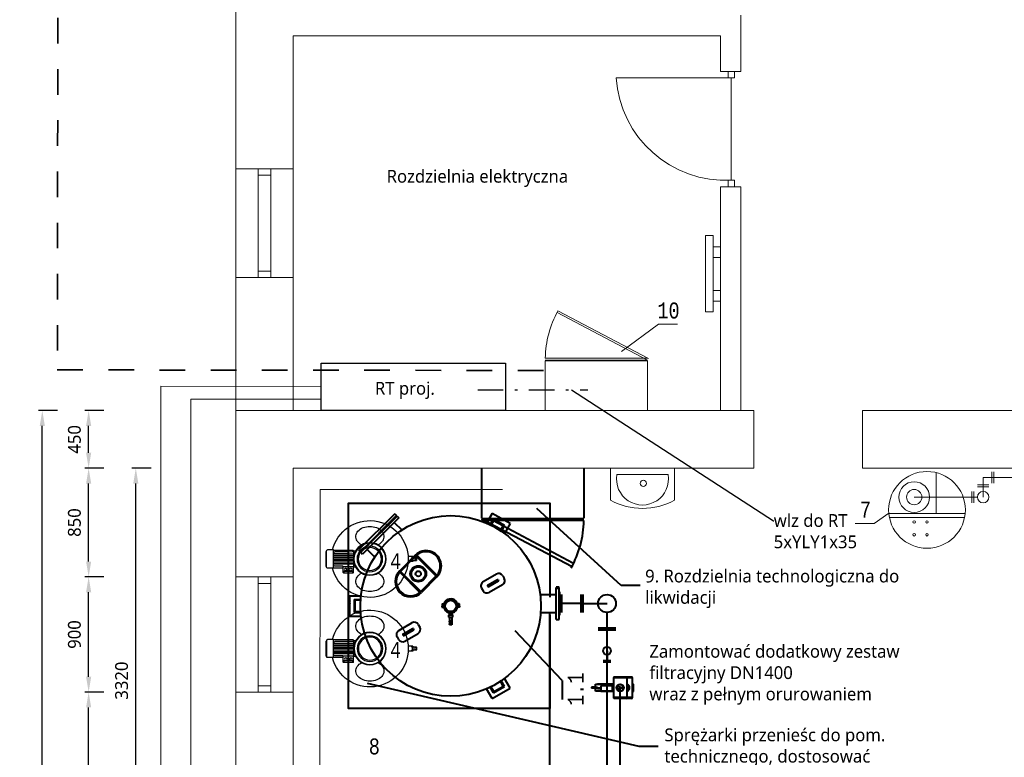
# Model space of a CAD drawing. Header units: millimetres. Extents: x 2992 to 87967, y -27051 to 43968.
# Tile 3 of 17: x 3811 to 11508, y -479 to 5286. Entities that reach past the tile are written whole.
import ezdxf
from ezdxf import colors
from ezdxf.entities.mleader import LeaderData, LeaderLine
from ezdxf.enums import TextEntityAlignment as Align
from ezdxf.math import Vec2, Vec3

# ---------------------------------------------------------------- set-up
doc = ezdxf.new("R2010")
doc.units = ezdxf.units.MM
doc.linetypes.add('DASHDOT', pattern=[4, 2, -0.9, 0.2, -0.9])
doc.linetypes.add('DASHED', pattern=[4, 2, -2])
doc.layers.get('0').update_dxf_attribs({"lineweight": 5})
doc.layers.add('1_INWENTARYZACJA', color=7, linetype='Continuous', lineweight=18, true_color=0x000000)
doc.layers.add('_elektryka', color=7, linetype='Continuous', lineweight=18, true_color=0x000000)
for name, color, linetype, lineweight in [('a_armatura', 7, 'Continuous', 5), ('a_filtr', 7, 'Continuous', 9), ('a_kanał technologiczny', 252, 'Continuous', 9), ('a_opis', 7, 'Continuous', 5), ('a_powietrze do zbiorników', 42, 'Continuous', 5), ('a_sprężarka', 7, 'Continuous', 9), ('a_technologia', 140, 'Continuous', 9), ('a_wyposażenie sanitarne', 7, 'Continuous', 5), ('armatura', 7, 'Continuous', 9), ('instalacja chlor', 56, 'Continuous', 13), ('PRZEKRÓJ', 7, 'Continuous', 5), ('urządzenia', 7, 'Continuous', 20)]:
    doc.layers.add(name, color=color, linetype=linetype, lineweight=lineweight)
doc.layers.add('EL', color=1, linetype='Continuous')
doc.styles.add('LC-TXT-001-0', font='MONOTXT')
doc.styles.get("Standard").update_dxf_attribs({"font": 'arial.ttf'})
doc.styles.add('TrembuchetMS', font='trebuc.ttf', dxfattribs={"height": 100})
doc.dimstyles.new('andrzej', dxfattribs={"dimtxt": 100, "dimasz": 120, "dimexe": 30, "dimexo": 150, "dimgap": 60, "dimtad": 1, "dimdec": 0, "dimzin": 3, "dimdsep": 46, "dimtxsty": 'TrembuchetMS', "dimcen": 3, "dimazin": 2, "dimtfac": 1, "dimtdec": 0, "dimtofl": 0, "dimtmove": 0, "dimatfit": 3, "dimfxl": 0, "dimfrac": 1, "dimtolj": 1, "dimtzin": 0, "dimarcsym": 0})

# ---------------------------------------------------------------- blocks, each defined once
blk = doc.blocks.new('okno90')
at = {"color": 18, "true_color": 0x000000}
for p, q in [((38084.9, -5209.3), (38084.9, -5159.3)), ((38084.9, -5159.3), (38984.9, -5159.3)), ((38134.9, -5159.3), (38134.9, -5259.3)), ((38934.9, -5159.3), (38934.9, -5259.3)), ((38084.9, -5259.3), (38984.9, -5259.3))]:
    blk.add_line(p, q, dxfattribs=at)
blk.add_lwpolyline([(38984.9, -5434.3), (38984.9, -4984.3), (38084.9, -4984.3), (38084.9, -5434.3), (38984.9, -5434.3)], dxfattribs=at)
blk = doc.blocks.new('gergergerggg')
at = {"layer": 'a_wyposażenie sanitarne', "color": 18, "true_color": 0x000000}
for p, q in [((-250, 250), (-250, 0)), ((250, 0), (250, 250)), ((-250, 0), (250, 0)), ((200, 50), (-200, 50)), ((200, 50), (200, 50))]:
    blk.add_line(p, q, dxfattribs=at)
blk.add_circle((-6.8, 118.5), 23.7, dxfattribs=at)
for centre, radius, start, end in [((0, -202.2), 516.7, 61.06481, 118.93519), ((0.1, 84.8), 203, 350.11793, 189.71388)]:
    blk.add_arc(centre, radius, start, end, dxfattribs=at)
blk = doc.blocks.new('*D120')
at = {"layer": 'Defpoints', "color": 0, "linetype": 'ByBlock'}
for p in [(3988.1, 2230.4), (5499.7, 2230.4), (5499.7, -4369.6)]:
    blk.add_point(p, dxfattribs=at)
at = {"layer": 'PRZEKRÓJ', "color": 0, "lineweight": -2}
for p, q in [((4108.1, 2230.4), (3958.1, 2230.4)), ((3988.1, -4249.6), (3988.1, 2110.4)), ((4108.1, -4369.6), (3958.1, -4369.6))]:
    blk.add_line(p, q, dxfattribs=at)
at = {"layer": 'PRZEKRÓJ', "color": 0, "linetype": 'ByBlock'}
for points in [[(4008.1, 2110.4), (3968.1, 2110.4), (3988.1, 2230.4)], [(3968.1, -4249.6), (4008.1, -4249.6), (3988.1, -4369.6)]]:
    blk.add_solid(points, dxfattribs=at)
at = {"layer": 'PRZEKRÓJ', "color": 0, "linetype": 'ByBlock', "lineweight": 9, "insert": (3877, -1069.6), "char_height": 100, "attachment_point": 5, "rotation": 90, "style": 'TrembuchetMS'}
blk.add_mtext('\\A1;6600', dxfattribs=at)
blk = doc.blocks.new('*D124')
at = {"layer": 'Defpoints', "color": 0, "linetype": 'ByBlock'}
for p in [(4350.3, 30.4), (5499.7, 30.4), (5499.7, -1769.6)]:
    blk.add_point(p, dxfattribs=at)
at = {"layer": 'PRZEKRÓJ', "color": 0, "lineweight": -2}
for p, q in [((4470.3, 30.4), (4320.3, 30.4)), ((4350.3, -1649.6), (4350.3, -89.6)), ((4470.3, -1769.6), (4320.3, -1769.6))]:
    blk.add_line(p, q, dxfattribs=at)
at = {"layer": 'PRZEKRÓJ', "color": 0, "linetype": 'ByBlock'}
for points in [[(4370.3, -89.6), (4330.3, -89.6), (4350.3, 30.4)], [(4330.3, -1649.6), (4370.3, -1649.6), (4350.3, -1769.6)]]:
    blk.add_solid(points, dxfattribs=at)
at = {"layer": 'PRZEKRÓJ', "color": 0, "linetype": 'ByBlock', "lineweight": 9, "insert": (4239.4, -869.6), "char_height": 100, "attachment_point": 5, "rotation": 90, "style": 'TrembuchetMS'}
blk.add_mtext('\\A1;1800', dxfattribs=at)
blk = doc.blocks.new('*D125')
at = {"layer": 'Defpoints', "color": 0, "linetype": 'ByBlock'}
for p in [(4350.3, 930.4), (5499.7, 930.4), (5499.7, 30.4)]:
    blk.add_point(p, dxfattribs=at)
at = {"layer": 'PRZEKRÓJ', "color": 0, "lineweight": -2}
for p, q in [((4470.3, 930.4), (4320.3, 930.4)), ((4350.3, 150.4), (4350.3, 810.4)), ((4470.3, 30.4), (4320.3, 30.4))]:
    blk.add_line(p, q, dxfattribs=at)
at = {"layer": 'PRZEKRÓJ', "color": 0, "linetype": 'ByBlock'}
for points in [[(4370.3, 810.4), (4330.3, 810.4), (4350.3, 930.4)], [(4330.3, 150.4), (4370.3, 150.4), (4350.3, 30.4)]]:
    blk.add_solid(points, dxfattribs=at)
at = {"layer": 'PRZEKRÓJ', "color": 0, "linetype": 'ByBlock', "lineweight": 9, "insert": (4239.3, 480.4), "char_height": 100, "attachment_point": 5, "rotation": 90, "style": 'TrembuchetMS'}
blk.add_mtext('\\A1;900', dxfattribs=at)
blk = doc.blocks.new('*D126')
at = {"layer": 'Defpoints', "color": 0, "linetype": 'ByBlock'}
for p in [(4350.3, 1780.4), (5949.7, 1780.4), (5499.7, 930.4)]:
    blk.add_point(p, dxfattribs=at)
at = {"layer": 'PRZEKRÓJ', "color": 0, "lineweight": -2}
for p, q in [((4470.3, 1780.4), (4320.3, 1780.4)), ((4350.3, 1050.4), (4350.3, 1660.4)), ((4470.3, 930.4), (4320.3, 930.4))]:
    blk.add_line(p, q, dxfattribs=at)
at = {"layer": 'PRZEKRÓJ', "color": 0, "linetype": 'ByBlock'}
for points in [[(4370.3, 1660.4), (4330.3, 1660.4), (4350.3, 1780.4)], [(4330.3, 1050.4), (4370.3, 1050.4), (4350.3, 930.4)]]:
    blk.add_solid(points, dxfattribs=at)
at = {"layer": 'PRZEKRÓJ', "color": 0, "linetype": 'ByBlock', "lineweight": 9, "insert": (4239.4, 1355.4), "char_height": 100, "attachment_point": 5, "rotation": 90, "style": 'TrembuchetMS'}
blk.add_mtext('\\A1;850', dxfattribs=at)
blk = doc.blocks.new('*D127')
at = {"layer": 'Defpoints', "color": 0, "linetype": 'ByBlock'}
for p in [(4350.3, 2230.4), (5499.7, 2230.4), (5949.7, 1780.4)]:
    blk.add_point(p, dxfattribs=at)
at = {"layer": 'PRZEKRÓJ', "color": 0, "lineweight": -2}
for p, q in [((4470.3, 2230.4), (4320.3, 2230.4)), ((4350.3, 1900.4), (4350.3, 2110.4)), ((4470.3, 1780.4), (4320.3, 1780.4))]:
    blk.add_line(p, q, dxfattribs=at)
at = {"layer": 'PRZEKRÓJ', "color": 0, "linetype": 'ByBlock'}
for points in [[(4370.3, 2110.4), (4330.3, 2110.4), (4350.3, 2230.4)], [(4330.3, 1900.4), (4370.3, 1900.4), (4350.3, 1780.4)]]:
    blk.add_solid(points, dxfattribs=at)
at = {"layer": 'PRZEKRÓJ', "color": 0, "linetype": 'ByBlock', "lineweight": 9, "insert": (4239.4, 2005.4), "char_height": 100, "attachment_point": 5, "rotation": 90, "style": 'TrembuchetMS'}
blk.add_mtext('\\A1;450', dxfattribs=at)
blk = doc.blocks.new('*D130')
at = {"layer": 'Defpoints', "color": 0, "linetype": 'ByBlock'}
for p in [(4719.2, 1780.4), (5949.7, 1780.4), (8289.9, -1540.1)]:
    blk.add_point(p, dxfattribs=at)
at = {"layer": 'PRZEKRÓJ', "color": 0, "lineweight": -2}
for p, q in [((4839.2, 1780.4), (4689.2, 1780.4)), ((4719.2, -1420.1), (4719.2, 1660.4)), ((4839.2, -1540.1), (4689.2, -1540.1))]:
    blk.add_line(p, q, dxfattribs=at)
at = {"layer": 'PRZEKRÓJ', "color": 0, "linetype": 'ByBlock'}
for points in [[(4739.2, 1660.4), (4699.2, 1660.4), (4719.2, 1780.4)], [(4699.2, -1420.1), (4739.2, -1420.1), (4719.2, -1540.1)]]:
    blk.add_solid(points, dxfattribs=at)
at = {"layer": 'PRZEKRÓJ', "color": 0, "linetype": 'ByBlock', "lineweight": 9, "insert": (4608.4, 120.1), "char_height": 100, "attachment_point": 5, "rotation": 90, "style": 'TrembuchetMS'}
blk.add_mtext('\\A1;3320', dxfattribs=at)
blk = doc.blocks.new('fsfsff')
at = {"layer": 'a_sprężarka', "color": 18, "lineweight": 30, "true_color": 0x000000}
for p, q in [((-365.6, 9.6), (-364.6, 10.6)), ((-365.6, -9.7), (-365.6, 9.6)), ((-364.6, 10.6), (-330.6, 10.6)), ((-364.6, 10.6), (-364.6, -10.7)), ((-364.6, 9.6), (-350.6, 9.6)), ((-350.6, 10.6), (-350.6, -10.7)), ((-335, 20), (-335, -20)), ((-335, 20), (-299.3, 20)), ((-330.6, 10.6), (-330.6, -10.7)), ((112.6, 60.1), (126.4, 60.4)), ((126.4, -60.4), (126.4, 60.4)), ((126.4, -60.5), (126.4, 59.5)), ((126.4, -55), (126.4, 55)), ((173.1, 41.1), (126.4, 42.8)), ((126.4, 36.7), (285, 36.7)), ((126.4, 24.5), (285, 24.5)), ((126.4, 12.2), (285, 12.2)), ((126.4, 0), (285, 0)), ((127.4, 60.5), (132.6, 60.5)), ((127.5, 61.1), (128.5, 64.8)), ((131.4, 67), (281.6, 67)), ((133.6, 59.5), (133.6, 59.6)), ((173.9, 56.6), (134.6, 58.6)), ((173.1, 40.8), (285, 40.8)), ((175.6, 55.7), (173.9, 56.6)), ((175.6, 55.7), (274.6, 55.7)), ((278.6, 53.7), (274.6, 55.7)), ((285, 53.5), (278.6, 53.7)), ((281.6, 67), (284.1, 70.5)), ((284.1, 70.5), (285, 70.5)), ((285, 70.8), (332, 70.8)), ((285, -70.8), (285, 70.8)), ((338, -64.8), (338, 64.8)), ((341.1, 58.6), (338.4, 61.3)), ((342, 0), (342, 56.5)), ((342, -56.5), (342, 0)), ((-364.6, -10.7), (-365.6, -9.7)), ((-364.6, -9.7), (-350.6, -9.7)), ((-330.6, -10.7), (-364.6, -10.7)), ((-335, -20), (-299.3, -20)), ((126.4, -60.4), (112.6, -60.1)), ((126.4, -12.2), (285, -12.2)), ((126.4, -24.5), (285, -24.5)), ((126.4, -36.7), (285, -36.7)), ((126.4, -42.8), (173.1, -41.1)), ((126.4, -60.5), (203.5, -60.5)), ((128.5, -105), (128.5, -60.5)), ((173.1, -40.8), (285, -40.8)), ((203.5, -60.5), (207, -60.5)), ((208.3, -105), (208.3, -61)), ((209, -59), (209.4, -57.2)), ((210.6, -68.3), (209, -62)), ((211.4, -55.7), (234.6, -55.7)), ((211.4, -55.7), (274.6, -55.7)), ((213.5, -70.5), (285, -70.5)), ((274.6, -55.7), (278.6, -53.7)), ((278.6, -53.7), (285, -53.5)), ((285, -70.8), (332, -70.8)), ((338.4, -61.3), (341.1, -58.6)), ((128.5, -97), (208.3, -97)), ((129.2, -107.5), (138.5, -107.5)), ((133.5, -110), (203.3, -110)), ((138.5, -110), (138.5, -107.5)), ((198.3, -107.5), (207.6, -107.5)), ((198.3, -110), (198.3, -107.5))]:
    blk.add_line(p, q, dxfattribs=at)
for centre, radius in [((0, 0), 127.5), ((0, 0), 124), ((0, 0), 100), ((0, 0), 90), ((148.5, -82), 10), ((188.3, -82), 10)]:
    blk.add_circle(centre, radius, dxfattribs=at)
for centre, radius, start, end in [((0, 0), 300, 13.64075, 346.35925), ((-16.1, 148.3), 103.6, 110.89592, 137.89251), ((-0.6, 111.4), 143.6, 89.76175, 111.42618), ((0.6, 111.4), 143.6, 68.57382, 90.23825), ((16.1, 148.3), 103.6, 42.10749, 69.10408), ((-48.2, 175.3), 61.7, 175.76439, 214.04938), ((-43.9, 173.3), 66.2, 137.81736, 174.32063), ((43.9, 173.3), 66.2, 5.67937, 42.18264), ((48.2, 175.3), 61.7, 325.95062, 4.23561), ((-22.9, 193), 92.7, 214.33369, 243.43527), ((22.9, 193), 92.7, 296.56473, 325.66631), ((-332.2, 16.3), 5.83, 285.97919, 344.02081), ((113.7, 57.8), 2.5, 114.55323, 118.27276), ((127.4, 59.5), 1, 90, 180), ((127.4, 59.5), 1, 115.17988, 180), ((126.5, 61.3), 1, 295.17988, 345), ((131.4, 64), 3, 90, 165), ((132.6, 59.5), 1, 5, 90), ((134.6, 59.6), 1, 185, 267.11904), ((332, 64.8), 6, 0, 90), ((339.5, 62.4), 1.5, 180, 224.99838), ((339, 56.5), 3, 0, 44.9997), ((-332.2, -16.3), 5.83, 15.97919, 74.02081), ((113.7, -57.8), 2.5, 241.72724, 245.44677), ((207, -58.5), 2, 270, 345), ((207, -62.5), 2, 15, 90), ((211.4, -57.7), 2, 90, 165), ((213.5, -67.5), 3, 195, 270), ((332, -64.8), 6, 270, 0), ((339.5, -62.4), 1.5, 135.00162, 180), ((339, -56.5), 3, 315.0003, 0), ((-48.2, -175.3), 61.7, 145.95062, 184.23561), ((-22.9, -193), 92.7, 116.56473, 145.66631), ((22.9, -193), 92.7, 34.33369, 63.43527), ((48.2, -175.3), 61.7, 355.76439, 34.04938), ((133.5, -105), 5, 180, 270), ((203.3, -105), 5, 270, 0), ((-43.9, -173.3), 66.2, 185.67937, 222.18264), ((-16.1, -148.3), 103.6, 222.10749, 249.10408), ((16.1, -148.3), 103.6, 290.89592, 317.89251), ((43.9, -173.3), 66.2, 317.81736, 354.32063), ((-0.6, -111.4), 143.6, 248.57382, 270.23825), ((0.6, -111.4), 143.6, 269.76175, 291.42618)]:
    blk.add_arc(centre, radius, start, end, dxfattribs=at)

msp = doc.modelspace()

# ---------------------------------------------------------------- linework, layer by layer
at = {"color": 18, "true_color": 0x000000}
for p, q in [((5674.7, 4120.4), (5674.7, 3270.4)), ((5724.7, 4120.4), (5774.7, 4120.4)), ((5774.7, 4120.4), (5774.7, 3270.4)), ((5774.7, 4070.4), (5674.7, 4070.4)), ((5774.7, 3320.4), (5674.7, 3320.4))]:
    msp.add_line(p, q, dxfattribs=at)
at = {"color": 250, "lineweight": 9, "true_color": 0x424242}
for p, q in [((8726.2, 2637.1), (8018.4, 3009.9)), ((8720, 2625.4), (8012.1, 2998.2)), ((8952.5, 2905.9), (8804, 2905.9)), ((7920, 2640.4), (8720, 2640.4)), ((7920, 2625.4), (8720, 2625.4)), ((7920, 2230.4), (7920, 2620.4)), ((7920, 2620.4), (8720, 2620.4)), ((8720, 2230.4), (8720, 2620.4)), ((9549.7, 1780.4), (9549.7, 2230.4)), ((10399.7, 1780.4), (10399.7, 2230.4)), ((10491.9, 1349), (10604.8, 1428.6)), ((10491.9, 1349), (10343.5, 1349))]:
    msp.add_line(p, q, dxfattribs=at)
at = {"color": 0, "lineweight": 9}
for p, q in [((8804, 2905.9), (8514.8, 2691.7)), ((8804, 2905.9), (8514.8, 2691.7)), ((8952.5, 2905.9), (8804, 2905.9)), ((8952.5, 2905.9), (8804, 2905.9))]:
    msp.add_line(p, q, dxfattribs=at)
at = {"color": 1, "lineweight": 40}
for p, q in [((7421.1, 1780.4), (7421.1, 1390.4)), ((7421.1, 1780.4), (7421.1, 1390.4)), ((8221.1, 1780.4), (8221.1, 1390.4)), ((8221.1, 1780.4), (8221.1, 1390.4)), ((8512.1, 862.7), (7854.8, 1465.6)), ((8221.1, 1385.4), (7421.1, 1385.4)), ((7421.1, 1385.4), (8129.1, 1012.5)), ((8221.1, 1385.4), (7421.1, 1385.4)), ((7421.1, 1385.4), (8129.1, 1012.5)), ((8221.1, 1370.4), (7421.1, 1370.4)), ((8221.1, 1370.4), (7421.1, 1370.4)), ((7509.8, 1373.6), (8134.3, 1040.6)), ((7509.8, 1373.6), (8134.3, 1040.6)), ((8660.5, 862.7), (8512.1, 862.7)), ((8660.5, 862.7), (8512.1, 862.7)), ((8050.9, 122), (7685.7, 509.5)), ((8653.3, -395.8), (6530.6, 98)), ((8050.9, 122), (8050.9, -26.4)), ((8801.7, -395.8), (8653.3, -395.8))]:
    msp.add_line(p, q, dxfattribs=at)
at = {"color": 18, "true_color": 0x000000}
msp.add_lwpolyline([(5499.7, 3270.4), (5949.7, 3270.4), (5949.7, 4120.4), (5499.7, 4120.4), (5499.7, 3270.4)], dxfattribs=at)
at = {"color": 18, "lineweight": 9, "true_color": 0x000000}
for points in [[(9119.7, -4369.6), (5499.7, -4369.6), (5499.7, 2230.4), (9549.7, 2230.4)], [(10399.7, 2230.4), (19719.7, 2230.4), (19719.7, 580.4)], [(9119.7, -3919.6), (5949.7, -3919.6), (5949.7, 1780.4), (9549.7, 1780.4)]]:
    msp.add_lwpolyline(points, dxfattribs=at)
at = {"color": 250, "lineweight": 9, "true_color": 0x424242}
msp.add_lwpolyline([(10399.7, 1780.4), (19269.7, 1780.4), (19269.7, 580.4)], dxfattribs=at)
msp.add_arc((8720, 2625.4), 800.1, 151.27426, 178.92583, dxfattribs=at)
at = {"color": 1, "lineweight": 40}
msp.add_arc((7421.1, 1385.4), 800.1, 331.27426, 358.92583, dxfattribs=at)
msp.add_arc((7421.1, 1385.4), 800.1, 331.27426, 358.92583, dxfattribs=at)
at = {"layer": '1_INWENTARYZACJA', "color": 18, "linetype": 'ByBlock', "true_color": 0x000000}
for p, q in [((5499.7, 2230.4), (5499.7, 12080.4)), ((5949.7, 2230.4), (5949.7, 5160.4)), ((5949.7, 5160.4), (5949.7, 4120.4)), ((5949.7, 4120.4), (5499.7, 4120.4)), ((5949.7, 3270.4), (5499.7, 3270.4)), ((5949.7, 2230.4), (5949.7, 3270.4))]:
    msp.add_line(p, q, dxfattribs=at)
at = {"layer": '1_INWENTARYZACJA', "linetype": 'ByBlock'}
for p, q in [((9449.7, 4880.4), (9449.7, 5320.4)), ((9289.7, 5160.4), (5949.7, 5160.4)), ((9289.7, 4880.4), (9289.7, 5160.4)), ((9289.7, 4880.4), (9289.7, 5160.4)), ((9289.7, 4880.4), (9289.7, 4900.4)), ((9289.7, 4880.4), (9449.7, 4880.4)), ((9373.3, 4830.4), (8473.3, 4830.4)), ((9373.3, 4830.4), (9373.3, 4030.4)), ((9289.7, 2230.4), (9289.7, 3980.4)), ((9289.7, 2230.4), (9289.7, 3980.4)), ((9289.7, 3980.4), (9449.7, 3980.4)), ((9449.7, 2230.4), (9449.7, 3980.4)), ((5949.7, 2230.4), (5949.7, 2967.2)), ((9289.7, 2230.4), (9289.7, 2501.7)), ((5499.7, 2230.4), (5949.7, 2230.4)), ((9289.7, 2230.4), (5929.7, 2230.4)), ((9449.7, 2230.4), (9289.7, 2230.4)), ((9449.7, 2230.4), (9299.7, 2230.4)), ((9549.7, 2230.4), (9449.7, 2230.4))]:
    msp.add_line(p, q, dxfattribs=at)
for points in [[(9398.3, 4880.4), (9398.3, 4830.4), (9348.3, 4830.4), (9348.3, 4880.4)], [(9349.2, 3980.4), (9349.2, 4030.4), (9399.2, 4030.4), (9399.2, 3980.4)]]:
    msp.add_lwpolyline(points, dxfattribs=at)
for points in [[(9171.7, 3598), (9233.2, 3598), (9233.2, 3002.8), (9171.7, 3002.8)], [(9233.2, 3510.8), (9289.7, 3510.8), (9289.7, 3427.4), (9233.2, 3427.4)], [(9233.2, 3168.8), (9289.7, 3168.8), (9289.7, 3085.4), (9233.2, 3085.4)]]:
    msp.add_lwpolyline(points, close=True, dxfattribs=at)
msp.add_arc((9332.5, 4890.7), 861.3, 184.01393, 272.77374, dxfattribs=at)
at = {"layer": '_elektryka', "color": 1, "linetype": 'DASHED', "lineweight": 35, "ltscale": 100}
for points in [[(4108.8, 12099.2), (4108.1, 2548.7)], [(4105.2, 2548.7), (7920, 2544.2)]]:
    msp.add_lwpolyline(points, dxfattribs=at)
at = {"layer": '_elektryka', "color": 1, "linetype": 'ByBlock', "lineweight": 30}
msp.add_lwpolyline([(6168.3, 2601.6), (7609.7, 2601.6), (7609.7, 2230.4), (6168.3, 2230.4)], close=True, dxfattribs=at)
at = {"layer": '_elektryka', "color": 1, "linetype": 'DASHDOT', "lineweight": 30, "ltscale": 100}
msp.add_lwpolyline([(7391.8, 2393.3), (8252.7, 2393.3)], dxfattribs=at)
at = {"layer": '_elektryka', "color": 1, "linetype": 'ByBlock', "lineweight": 20}
msp.add_lwpolyline([(6168.3, 2319.5), (5149.1, 2319.5), (5149.1, -6688.9)], dxfattribs=at)
at = {"layer": 'a_armatura', "color": 1, "lineweight": 40}
for p, q in [((7110.4, 701.7), (7132, 701.7)), ((7110.4, 701.7), (7110.4, 692.9)), ((7110.4, 692.9), (7123.4, 692.9)), ((7111, 705.7), (7132, 705.7)), ((7111, 705.7), (7111, 704.2)), ((7111, 704.2), (7131.7, 704.2)), ((7111, 703.2), (7131.7, 703.2)), ((7111, 703.2), (7111, 701.7)), ((7113.3, 720.7), (7112.8, 720.2)), ((7112.8, 720.2), (7112.8, 705.7)), ((7112.8, 720.2), (7121, 720.2)), ((7112.8, 704.2), (7112.8, 703.2)), ((7113.3, 720.7), (7120.5, 720.7)), ((7113.3, 720.2), (7113.3, 705.7)), ((7113.3, 704.2), (7113.3, 703.2)), ((7116.9, 721.6), (7116.9, 691.6)), ((7120.5, 720.7), (7121, 720.2)), ((7120.5, 720.2), (7120.5, 705.7)), ((7120.5, 704.2), (7120.5, 703.2)), ((7121, 720.2), (7121, 705.7)), ((7121, 704.2), (7121, 703.2)), ((7123.4, 701.7), (7123.4, 692.9)), ((7249.4, 705.7), (7228.4, 705.7)), ((7250, 701.7), (7228.4, 701.7)), ((7249.4, 704.2), (7228.7, 704.2)), ((7249.4, 703.2), (7228.7, 703.2)), ((7237, 701.7), (7237, 692.9)), ((7250, 692.9), (7237, 692.9)), ((7239.9, 720.7), (7239.4, 720.2)), ((7239.4, 720.2), (7239.4, 705.7)), ((7247.6, 720.2), (7239.4, 720.2)), ((7239.4, 704.2), (7239.4, 703.2)), ((7247.1, 720.7), (7239.9, 720.7)), ((7239.9, 720.2), (7239.9, 705.7)), ((7239.9, 704.2), (7239.9, 703.2)), ((7243.5, 721.6), (7243.5, 691.6)), ((7247.1, 720.7), (7247.6, 720.2)), ((7247.1, 720.2), (7247.1, 705.7)), ((7247.1, 704.2), (7247.1, 703.2)), ((7247.6, 720.2), (7247.6, 705.7)), ((7247.6, 704.2), (7247.6, 703.2)), ((7249.4, 705.7), (7249.4, 704.2)), ((7249.4, 703.2), (7249.4, 701.7)), ((7250, 701.7), (7250, 692.9)), ((7162.7, 617.2), (7162.7, 615.3)), ((7162.7, 617.2), (7197.7, 617.2)), ((7167.4, 635.8), (7164.1, 630.5)), ((7164.1, 630.5), (7164.1, 617.2)), ((7194.1, 655.3), (7166.4, 655.3)), ((7166.4, 655.3), (7166.4, 653.5)), ((7194.1, 653.5), (7166.4, 653.5)), ((7193.3, 630.5), (7167.1, 630.5)), ((7167.4, 653.5), (7167.4, 635.8)), ((7169.7, 657.9), (7170.7, 658.9)), ((7169.7, 655.3), (7169.7, 657.9)), ((7190, 635.8), (7170.4, 635.8)), ((7189.7, 658.9), (7170.7, 658.9)), ((7170.7, 655.3), (7170.7, 658.9)), ((7170.7, 657.9), (7189.7, 657.9)), ((7172.2, 658.9), (7172.2, 660.4)), ((7188.2, 658.9), (7188.2, 660.4)), ((7190.7, 657.9), (7189.7, 658.9)), ((7189.7, 655.3), (7189.7, 658.9)), ((7190.7, 655.3), (7190.7, 657.9)), ((7193, 635.8), (7193, 653.5)), ((7193, 635.8), (7196.3, 630.5)), ((7194.1, 653.5), (7194.1, 655.3)), ((7196.3, 617.2), (7196.3, 630.5)), ((7197.7, 615.3), (7197.7, 617.2)), ((7162.7, 615.3), (7197.7, 615.3)), ((7170.2, 615.3), (7170.2, 586.3)), ((7170.2, 586.3), (7171.7, 584.1)), ((7170.2, 586.3), (7190.2, 586.3)), ((7170.2, 583.3), (7171.7, 581.1)), ((7170.2, 583.3), (7190.2, 583.3)), ((7170.2, 580.3), (7171.7, 578.1)), ((7170.2, 580.3), (7190.2, 580.3)), ((7170.2, 577.3), (7171.7, 575.1)), ((7170.2, 577.3), (7190.2, 577.3)), ((7170.2, 574.3), (7171.7, 572.1)), ((7170.2, 574.3), (7190.2, 574.3)), ((7170.2, 571.3), (7171.7, 569.1)), ((7170.2, 571.3), (7170.2, 571.2)), ((7170.2, 571.3), (7190.3, 571.3)), ((7170.2, 568.3), (7171.7, 566.1)), ((7170.2, 568.3), (7190.3, 568.3)), ((7170.2, 565.3), (7171.7, 563.1)), ((7170.2, 565.3), (7190.3, 565.3)), ((7170.2, 562.3), (7171.7, 560.1)), ((7170.2, 562.3), (7170.2, 562.2)), ((7170.2, 562.3), (7190.3, 562.3)), ((7170.2, 559.3), (7172.2, 556.3)), ((7170.2, 559.3), (7190.3, 559.3)), ((7188.2, 556.3), (7172.2, 556.3)), ((7190.2, 559.3), (7188.2, 556.3)), ((7190.2, 586.3), (7188.7, 584.1)), ((7190.2, 583.3), (7188.7, 581.1)), ((7190.2, 580.3), (7188.7, 578.1)), ((7190.2, 577.3), (7188.7, 575.1)), ((7190.2, 574.3), (7188.7, 572.1)), ((7190.3, 571.3), (7188.7, 569.1)), ((7190.2, 568.3), (7188.7, 566.1)), ((7190.2, 565.3), (7188.7, 563.1)), ((7190.3, 562.3), (7188.7, 560.1)), ((7190.2, 615.3), (7190.2, 586.3)), ((7190.2, 571.3), (7190.2, 571.2)), ((7190.2, 562.3), (7190.2, 562.2)), ((8311.8, 69.1), (8311.8, 93.6)), ((8311.8, 93.6), (8453.2, 93.6)), ((8453.2, 93.6), (8326.9, 93.6)), ((8354.2, 79.6), (8354.2, 60.8)), ((8446.2, 79.6), (8354.2, 79.6)), ((8438.5, 79.6), (8361.8, 79.6)), ((8446.2, 68.9), (8446.2, 79.6)), ((8453.2, 142.6), (8453.2, -13)), ((8556.2, 142.6), (8453.2, 142.6)), ((8550.5, 148.3), (8458.9, 148.3)), ((8482.5, 77.6), (8530.3, 64.8)), ((8482.5, 52), (8482.5, 77.6)), ((8595.1, 148.3), (8550.6, 148.3)), ((8556.2, 142.6), (8556.2, 93.3)), ((8600.8, 142.6), (8556.2, 142.6)), ((8556.2, 93.3), (8565.2, 93.3)), ((8556.2, 93.3), (8556.2, 36.3)), ((8565.2, 93.3), (8565.2, 36.3)), ((8600.8, 93.3), (8600.8, 142.6)), ((8609.8, 93.3), (8600.8, 93.3)), ((8600.8, 36.3), (8600.8, 93.3)), ((8609.8, 36.3), (8609.8, 93.3)), ((8280.8, 69.1), (8280.8, 62.1)), ((8311.8, 69.1), (8280.8, 69.1)), ((8311.8, 62.1), (8280.8, 62.1)), ((8311.8, 69.1), (8326.9, 69.1)), ((8311.8, 37.6), (8311.8, 62.1)), ((8311.8, 62.1), (8326.9, 62.1)), ((8354.2, 37.6), (8311.8, 37.6)), ((8354.2, 37.6), (8326.9, 37.6)), ((8329.2, 55.4), (8329.2, 60.8)), ((8354.2, 60.8), (8329.2, 60.8)), ((8354.2, 55.4), (8329.2, 55.4)), ((8354.2, 60.8), (8361.8, 60.8)), ((8354.2, 55.4), (8354.2, 36.6)), ((8354.2, 55.4), (8361.8, 55.4)), ((8354.2, 36.6), (8446.2, 36.6)), ((8438.5, 36.6), (8361.8, 36.6)), ((8446.2, 60.8), (8438.5, 60.8)), ((8446.2, 55.4), (8438.5, 55.4)), ((8446.2, 68.9), (8453.2, 68.9)), ((8446.2, 60.8), (8446.2, 68.9)), ((8453.2, 60.8), (8446.2, 60.8)), ((8446.2, 55.4), (8453.2, 55.4)), ((8446.2, 36.6), (8446.2, 55.4)), ((8446.2, 47.4), (8446.2, 36.6)), ((8446.2, 47.4), (8453.2, 47.4)), ((8453.2, 37.6), (8446.2, 37.6)), ((8453.2, 37.6), (8446.2, 37.6)), ((8530.3, 64.8), (8482.5, 52)), ((8565.2, 36.3), (8556.2, 36.3)), ((8556.2, 36.3), (8556.2, -13)), ((8574.9, 64.8), (8565.2, 67.4)), ((8565.2, 62.2), (8574.9, 64.8)), ((8600.8, 36.3), (8609.8, 36.3)), ((8600.8, -13), (8600.8, 36.3)), ((8556.2, -13), (8453.2, -13)), ((8550.5, -18.7), (8458.9, -18.7)), ((8595.1, -18.7), (8503.5, -18.7)), ((8600.8, -13), (8556.2, -13))]:
    msp.add_line(p, q, dxfattribs=at)
for centre, radius in [((7180.2, 703.7), 44), ((8504.7, 64.8), 28.5), ((8504.7, 64.8), 25.6)]:
    msp.add_circle(centre, radius, dxfattribs=at)
for centre, radius, start, end in [((7180.2, 703.7), 55.2, 115.02331, 177.92361), ((7180.2, 703.7), 55.2, 182.07639, 256.61332), ((7131.7, 706.8), 2.56, 270, 356.39069), ((7131.7, 700.7), 2.56, 3.60931, 90), ((7131.2, 708.9), 3.24, 283.38124, 353.99755), ((7131.2, 698.6), 3.24, 6.00245, 76.39742), ((7180.2, 703.7), 46, 3.60931, 176.39069), ((7180.2, 703.7), 46, 183.60935, 257.82725), ((7180.2, 703.7), 55.2, 2.07639, 115.02331), ((7180.2, 703.7), 46, 282.17275, 356.39069), ((7180.2, 703.7), 55.2, 283.38668, 357.92361), ((7229.2, 708.9), 3.24, 186.00245, 256.61876), ((7229.2, 698.6), 3.24, 103.38124, 173.99755), ((7228.7, 706.8), 2.56, 183.60931, 270), ((7228.7, 700.7), 2.56, 90, 176.39069), ((7171.3, 583.8), 0.5, 270, 33.85123), ((7171.3, 580.8), 0.5, 270, 33.85123), ((7171.3, 577.8), 0.5, 270, 33.85123), ((7171.3, 574.8), 0.5, 270, 33.85123), ((7171.3, 571.8), 0.5, 270, 33.69007), ((7171.3, 568.8), 0.5, 270, 34.57539), ((7171.3, 565.8), 0.5, 270, 33.69007), ((7171.3, 562.8), 0.5, 270, 33.69007), ((7171.3, 559.8), 0.5, 270, 34.57539), ((7189.1, 583.8), 0.5, 146.14877, 270), ((7189.1, 580.8), 0.5, 146.14877, 270), ((7189.1, 577.8), 0.5, 146.14877, 270), ((7189.1, 574.8), 0.5, 146.14877, 270), ((7189.1, 571.8), 0.5, 146.30993, 270), ((7189.1, 568.8), 0.5, 145.42461, 270), ((7189.1, 565.8), 0.5, 146.30993, 270), ((7189.1, 562.8), 0.5, 146.30993, 270), ((7189.1, 559.8), 0.5, 145.42461, 270), ((8458.9, 142.6), 5.7, 90.00078, 180.00078), ((8550.5, 142.6), 5.7, 0.00078, 90.00078), ((8549.3, 64.8), 28.5, 303.90752, 56.09403), ((8549.3, 64.8), 25.6, 308.30416, 51.6974), ((8595.1, 142.6), 5.7, 0, 90), ((8458.9, -13), 5.7, 180.00078, 270.00078), ((8503.5, -13), 5.7, 264.38473, 270), ((8550.5, -13), 5.7, 270.00078, 0.00078), ((8595.1, -13), 5.7, 270, 0)]:
    msp.add_arc(centre, radius, start, end, dxfattribs=at)
at = {"layer": 'a_filtr', "color": 1, "lineweight": 40}
for p, q in [((6743.3, 1424), (6460.5, 1141.1)), ((6757.5, 1409.8), (6474.6, 1127)), ((6761, 1406.3), (6478.2, 1123.4)), ((6775.2, 1392.1), (6492.3, 1109.3)), ((6743.3, 1424), (6757.5, 1409.8)), ((6743.3, 1395.7), (6746.9, 1392.1)), ((6761, 1406.3), (6775.2, 1392.1)), ((7505.7, 1427.5), (7461.6, 1351.2)), ((7644.3, 1347.5), (7505.7, 1427.5)), ((6739.8, 1356.8), (6798.8, 1297.8)), ((7514.2, 1382.3), (7489.2, 1339)), ((7494.4, 1336), (7489.2, 1339)), ((7515.5, 1369), (7494.4, 1336)), ((7600.8, 1332.3), (7514.2, 1382.3)), ((7586.7, 1333.5), (7522.2, 1370.7)), ((7570.6, 1292), (7588.6, 1326.8)), ((7600.8, 1332.3), (7575.8, 1289)), ((7644.3, 1347.5), (7600.2, 1271.2)), ((7575.8, 1289), (7570.6, 1292)), ((6460.5, 1141.1), (6474.6, 1127)), ((6478.2, 1123.4), (6492.3, 1109.3)), ((6488.8, 1141.1), (6492.3, 1137.6)), ((6527.7, 1144.7), (6586.6, 1085.8)), ((6902.7, 1100.8), (6781.7, 979.2)), ((6908.8, 1094.8), (6781.7, 967)), ((6908.8, 1094.8), (7066.9, 937.4)), ((6915.1, 1100.6), (7072.8, 943.7)), ((6782, 966.8), (6939.6, 809.9)), ((6787.8, 973.1), (6945.9, 815.8)), ((7073, 943.5), (6939.9, 809.7)), ((7073, 931.4), (6952, 809.7)), ((7538.3, 952.8), (7434.4, 892.8)), ((7587.5, 939.6), (7599.5, 918.9)), ((7467.6, 859.3), (7470, 855.2)), ((7545.8, 908.6), (7468.9, 864.2)), ((7551.8, 898.2), (7474.9, 853.8)), ((7586.3, 869.7), (7482.4, 809.7)), ((7550.7, 907.3), (7553.1, 903.2)), ((8005.8, 597.6), (8005.8, 847.6)), ((8028.8, 597.6), (8028.8, 847.6)), ((6390.6, 783.7), (6390.6, 623.7)), ((6390.6, 783.7), (6478.8, 783.7)), ((7421.2, 843.6), (7433.2, 822.9)), ((7878.3, 792.5), (8005.8, 792.5)), ((8031.8, 814.6), (8031.8, 630.6)), ((6425.6, 753.6), (6425.6, 653.6)), ((6425.6, 753.6), (6475.6, 753.6)), ((6431.6, 740.9), (6431.6, 666.4)), ((6475.6, 747.6), (6436.4, 745.9)), ((6475.6, 753.6), (6475.6, 747.6)), ((6390.6, 623.7), (6478.8, 623.7)), ((6425.6, 653.6), (6475.6, 653.6)), ((6436.4, 661.4), (6475.6, 659.6)), ((6475.6, 659.6), (6475.6, 653.6)), ((7878.3, 652.8), (8005.8, 652.8)), ((8031.8, 630.6), (8028.8, 630.6)), ((6774.1, 511.6), (6878, 571.6)), ((6927.2, 558.4), (6939.2, 537.6)), ((8005.8, 597.6), (8028.8, 597.6)), ((6760.9, 462.4), (6772.9, 441.6)), ((6807.3, 478.1), (6809.7, 473.9)), ((6808.6, 483), (6885.5, 527.4)), ((6814.6, 472.6), (6891.5, 517)), ((6822.1, 428.4), (6926, 488.4)), ((6890.4, 526.1), (6892.8, 521.9)), ((7570.7, 115.5), (7575.9, 118.5)), ((7588.7, 80.7), (7570.7, 115.5)), ((7600.9, 75.2), (7575.9, 118.5)), ((7644.3, 59.9), (7600.2, 136.2)), ((7505.7, -20.1), (7461.6, 56.2)), ((7489.3, 68.5), (7494.5, 71.5)), ((7514.3, 25.2), (7489.3, 68.5)), ((7494.5, 71.5), (7515.6, 38.4)), ((7505.7, -20.1), (7644.3, 59.9)), ((7514.3, 25.2), (7600.9, 75.2)), ((7522.3, 36.8), (7586.8, 74))]:
    msp.add_line(p, q, dxfattribs=at)
at = {"layer": 'a_filtr', "color": 250, "lineweight": 70, "true_color": 0x424242}
for p, q in [((8005.8, 847.6), (8028.8, 847.6)), ((8031.8, 814.6), (8028.8, 814.6))]:
    msp.add_line(p, q, dxfattribs=at)
at = {"layer": 'a_filtr', "color": 1, "lineweight": 40}
for centre, radius in [((7180.2, 703.7), 706), ((6927.4, 955.3), 62.5), ((6927.4, 955.3), 54.3), ((6927.4, 955.3), 20.8), ((6839.6, 495.5), 1.5)]:
    msp.add_circle(centre, radius, dxfattribs=at)
for centre, radius, start, end in [((7519.7, 1366.3), 5, 60, 147.39744), ((7584.2, 1329.1), 5, 332.60256, 60), ((6987.9, 1016.1), 120.1, 315.14, 135.14), ((6987.9, 1016.1), 111.5, 315.14, 135.14), ((6866.8, 894.4), 120.1, 135.14, 315.14), ((6866.8, 894.4), 111.5, 135.14, 315.14), ((7556.3, 921.6), 36, 30, 120), ((7452.4, 861.6), 36, 120, 210), ((7470.7, 861.1), 3.6, 120, 210), ((7473.1, 857), 3.6, 210, 300), ((7547.6, 905.5), 3.6, 30, 120), ((7550, 901.4), 3.6, 300, 30), ((7568.3, 900.9), 36, 300, 30), ((7464.4, 840.9), 36, 210, 300), ((6436.6, 740.9), 5, 92.60256, 180), ((6436.6, 666.4), 5, 180, 267.39744), ((6896, 540.4), 36, 30, 120), ((6792.1, 480.4), 36, 120, 210), ((6810.4, 479.9), 3.6, 120, 210), ((6812.8, 475.7), 3.6, 210, 300), ((6887.3, 524.3), 3.6, 30, 120), ((6889.7, 520.1), 3.6, 300, 30), ((6908, 519.6), 36, 300, 30), ((6804.1, 459.6), 36, 210, 300), ((7584.3, 78.4), 5, 300, 27.39744), ((7519.8, 41.1), 5, 212.60256, 300)]:
    msp.add_arc(centre, radius, start, end, dxfattribs=at)
at = {"layer": 'a_kanał technologiczny', "color": 1, "lineweight": 40}
msp.add_lwpolyline([(7959.2, 773.6), (7959.2, 1503.7), (6380.2, 1503.7), (6380.2, -96.3), (7959.2, -96.3), (7959.2, 633.9)], dxfattribs=at)
at = {"layer": 'a_powietrze do zbiorników', "color": 1, "lineweight": 40}
msp.add_line((8504.7, -917.2), (8504.7, 64.8), dxfattribs=at)
at = {"layer": 'a_technologia', "color": 1, "lineweight": 40}
for p, q in [((8046.8, 792.5), (8046.8, 652.8)), ((8197.3, 792.5), (8197.3, 652.8)), ((8212.3, 792.5), (8212.3, 652.8)), ((8197.3, 722.6), (8046.8, 722.6)), ((8212.3, 722.6), (8402.8, 722.6)), ((7954.8, -1467.1), (7954.8, 652.8)), ((8402.8, 532.1), (8402.8, 652.8)), ((8332.9, 532.1), (8472.6, 532.1)), ((8332.9, 517.1), (8472.6, 517.1)), ((8402.8, 382.8), (8402.8, 517.1)), ((8402.8, -150.4), (8402.8, 381.3)), ((8402.8, 352.6), (8402.8, 276.6)), ((8372.6, 276.6), (8432.9, 276.6)), ((8372.6, 266.6), (8432.9, 266.6)), ((8402.8, 93.6), (8402.8, 266.6)), ((8402.8, -1467.1), (8402.8, 36.6))]:
    msp.add_line(p, q, dxfattribs=at)
for centre, radius in [((8402.8, 722.6), 69.8), ((8402.8, 722.6), 69.8), ((8402.8, 352.6), 30.2)]:
    msp.add_circle(centre, radius, dxfattribs=at)
at = {"layer": 'armatura', "color": 250, "lineweight": 9, "true_color": 0x424242}
for p, q in [((10975.2, 1426.4), (10975.1, 1745.8)), ((11202.4, 1426.4), (10605, 1426.4)), ((11197.5, 1393.8), (10609.9, 1393.8))]:
    msp.add_line(p, q, dxfattribs=at)
for centre, radius in [((10803.7, 1554.4), 120), ((10803.7, 1554.4), 60), ((10803.7, 1360.1), 10), ((10903.7, 1360.1), 10), ((10803.7, 1260.1), 10), ((10903.7, 1260.1), 10)]:
    msp.add_circle(centre, radius, dxfattribs=at)
at = {"layer": 'EL', "color": 1, "linetype": 'Continuous', "lineweight": 18, "ltscale": 100}
msp.add_lwpolyline([(6168.3, 2416), (4913.5, 2422.6), (4917.5, -4926.2)], dxfattribs=at)
at = {"layer": 'EL', "color": 0, "linetype": 'Continuous', "lineweight": 18}
msp.add_lwpolyline([(6154.1, -3001.7), (6160.7, 1614.1), (7584.9, 1614.1)], dxfattribs=at)
at = {"layer": 'instalacja chlor', "color": 250, "lineweight": 9, "true_color": 0x424242}
for p, q in [((11411.4, 1662.5), (11411.4, 1751.4)), ((11426.4, 1662.5), (11426.4, 1751.4)), ((11298.7, 1650), (11387.6, 1650)), ((11298.7, 1635), (11387.6, 1635)), ((11343.1, 1554.4), (11343.1, 1668.9)), ((10803.7, 1554.4), (11298.7, 1554.4)), ((11298.7, 1554.4), (11228.6, 1554.4)), ((11254.8, 1509.9), (11254.8, 1598.8)), ((11269.8, 1509.9), (11269.8, 1598.8))]:
    msp.add_line(p, q, dxfattribs=at)
msp.add_lwpolyline([(11343.1, 1554.4), (11343.1, 1706.9), (19047.6, 1706.9)], dxfattribs=at)
for radius in [44.4, 44.5]:
    msp.add_circle((11343.1, 1554.4), radius, dxfattribs=at)
at = {"layer": 'urządzenia', "color": 250, "lineweight": 9, "true_color": 0x424242}
msp.add_circle((10903.7, 1454.4), 300, dxfattribs=at)

# ---------------------------------------------------------------- block references
at = {"color": 18, "lineweight": 9, "true_color": 0x000000, "rotation": 90}
msp.add_blockref('okno90', (515.4, -38054.5), dxfattribs=at)
at = {"layer": 'a_sprężarka', "color": 250, "lineweight": 9, "true_color": 0x424242, "xscale": -1}
for p in [(6548.5, 1070.6), (6549.1, 370.6)]:
    msp.add_blockref('fsfsff', p, dxfattribs=at)
at = {"layer": 'a_wyposażenie sanitarne', "color": 250, "lineweight": 9, "true_color": 0x424242, "rotation": 180}
msp.add_blockref('gergergerggg', (8679.7, 1780.4), dxfattribs=at)

# ---------------------------------------------------------------- texts
at = {"color": 0, "lineweight": 9, "style": 'LC-TXT-001-0', "width": 0.8}
for s, p in [('10', (8883.3, 2950.4)), ('4', (6749.7, 991.2)), ('4', (6749.5, 297.5))]:
    msp.add_text(s, height=125, dxfattribs=at).set_placement(p, align=Align.CENTER)
at = {"color": 250, "lineweight": 9, "true_color": 0x424242, "style": 'LC-TXT-001-0', "width": 0.8}
for s, p in [('7', (10422.8, 1393.5)), ('8', (6583.6, -456.7))]:
    msp.add_text(s, height=125, dxfattribs=at).set_placement(p, align=Align.CENTER)
at = {"color": 1, "lineweight": 40, "style": 'LC-TXT-001-0', "width": 0.8}
msp.add_text('1.1', height=125, rotation=90, dxfattribs=at).set_placement((8220.4, 52.9), align=Align.CENTER)
at = {"layer": 'a_filtr', "color": 1, "lineweight": 40, "style": 'LC-TXT-001-0', "width": 0.8}
msp.add_text('P.B.', height=15, rotation=270, dxfattribs=at).set_placement((6386.6, 750.1))

# ---------------------------------------------------------------- dimensions: what is measured, and where the dimension line sits
at = {"layer": 'PRZEKRÓJ', "color": 250, "lineweight": 9, "true_color": 0x424242}
dim = msp.add_linear_dim(base=(3988.1, 2230.4), p1=(5499.7, -4369.6), p2=(5499.7, 2230.4), angle=90, dimstyle='andrzej', dxfattribs=at)
dim.commit()
dim.dimension.update_dxf_attribs({"geometry": '*D120', "text_midpoint": (3877, -1069.6)})
for base, p1, p2, picture, middle in [((4350.3, 2230.4), (5949.7, 1780.4), (5499.7, 2230.4), '*D127', (4239.4, 2005.4)), ((4350.3, 1780.4), (5499.7, 930.4), (5949.7, 1780.4), '*D126', (4239.4, 1355.4)), ((4719.2272, 1780.3731), (8289.8515, -1540.1231), (5949.6974, 1780.3731), '*D130', (4608.3518, 120.125))]:
    dim = msp.add_linear_dim(base=base, p1=p1, p2=p2, angle=90, dimstyle='andrzej', override={"dimtmove": 1}, dxfattribs=at)
    dim.commit()
    dim.dimension.update_dxf_attribs({"geometry": picture, "text_midpoint": middle})
at = {"layer": 'PRZEKRÓJ', "color": 18, "lineweight": 9, "true_color": 0x000000}
for base, p1, p2, picture, middle in [((4350.3, 930.4), (5499.7, 30.4), (5499.7, 930.4), '*D125', (4239.3, 480.4)), ((4350.3, 30.4), (5499.7, -1769.6), (5499.7, 30.4), '*D124', (4239.4, -869.6))]:
    dim = msp.add_linear_dim(base=base, p1=p1, p2=p2, angle=90, dimstyle='andrzej', override={"dimtmove": 1}, dxfattribs=at)
    dim.commit()
    dim.dimension.update_dxf_attribs({"geometry": picture, "text_midpoint": middle})

# ---------------------------------------------------------------- next in the draw order: texts
at = {"layer": '_elektryka', "color": 1, "lineweight": 9, "insert": (8700.3, 837.3), "char_height": 100, "width": 2317.753, "attachment_point": 4, "style": 'TrembuchetMS', "bg_fill": 3, "box_fill_scale": 1.1, "bg_fill_color": 256, "bg_fill_transparency": 8586498}
msp.add_mtext('9. Rozdzielnia technologiczna do likwidacji', dxfattribs=at)
at = {"layer": 'a_opis', "color": 250, "lineweight": 9, "true_color": 0x424242, "char_height": 100, "width": 1755.566, "attachment_point": 4, "style": 'TrembuchetMS', "bg_fill": 3, "box_fill_scale": 1.1, "bg_fill_color": 256, "bg_fill_transparency": 8586498}
for s, insert in [('{\\C18;\\c0;Rozdzielnia elektryczna}', (6679.9, 4045)), ('{\\C1;Sprężarki przenieśc do pom. technicznego, dostosować orurowanie}', (8851, -471.3))]:
    msp.add_mtext(s, dxfattribs=dict(at, insert=insert))
at = {"layer": 'a_opis', "color": 250, "lineweight": 9, "true_color": 0x424242, "insert": (6588.2, 2388), "char_height": 100, "attachment_point": 4, "style": 'TrembuchetMS', "bg_fill": 3, "box_fill_scale": 1.1, "bg_fill_color": 256, "bg_fill_transparency": 8586498}
msp.add_mtext('{\\C1;RT proj.}', dxfattribs=at)
at = {"layer": 'a_opis', "color": 1, "lineweight": 9, "insert": (8733.4, 165.6), "char_height": 100, "width": 2317.753, "attachment_point": 4, "style": 'TrembuchetMS', "bg_fill": 3, "box_fill_scale": 1.1, "bg_fill_color": 256, "bg_fill_transparency": 8586498}
msp.add_mtext('Zamontować dodatkowy zestaw filtracyjny DN1400\\Pwraz z pełnym orurowaniem', dxfattribs=at)

# ---------------------------------------------------------------- next in the draw order: leaders
at = {"layer": 'EL', "linetype": 'Continuous', "lineweight": 18}
ml = msp.add_multileader_mtext('Standard', dxfattribs=at)
ml.set_content('{\\fTrebuchet MS|b0|i0|c238|p34;wlz do RT\\P5xYLY1x35}', color=1)
ml.set_leader_properties()
ml.build(insert=Vec2(0, 0))
ml.multileader.update_dxf_attribs({"dogleg_length": 0.36, "arrow_head_size": 0.18})
ctx = ml.context
ctx.base_point, ctx.char_height, ctx.arrow_head_size, ctx.landing_gap_size, ctx.plane_origin = Vec3(9705.4, 1370.1), 100, 0.18, 0.09, Vec3(9293.8, 1061)
notes = []
notes.append((ctx, [(0, (1, 1, 0), (9705, 1370.1), (1, 0), 0.36, [(0, [(8123.5, 2393.3)], 0, [])])]))
ctx.mtext.insert, ctx.mtext.flow_direction = Vec3(9705.5, 1421.6), 5
for ctx, leaders in notes:
    for number, flags, end, landing, length, lines in leaders:
        leader = LeaderData()
        leader.index, (leader.has_last_leader_line, leader.has_dogleg_vector, leader.attachment_direction) = number, flags
        leader.last_leader_point, leader.dogleg_vector, leader.dogleg_length = Vec3(end), Vec3(landing), length
        for number, points, colour, breaks in lines:
            line = LeaderLine()
            line.index, line.vertices, line.color, line.breaks = number, Vec3.list(points), colors.encode_raw_color(colour), breaks
            leader.lines.append(line)
        ctx.leaders.append(leader)

doc.saveas('drawing.dxf')
